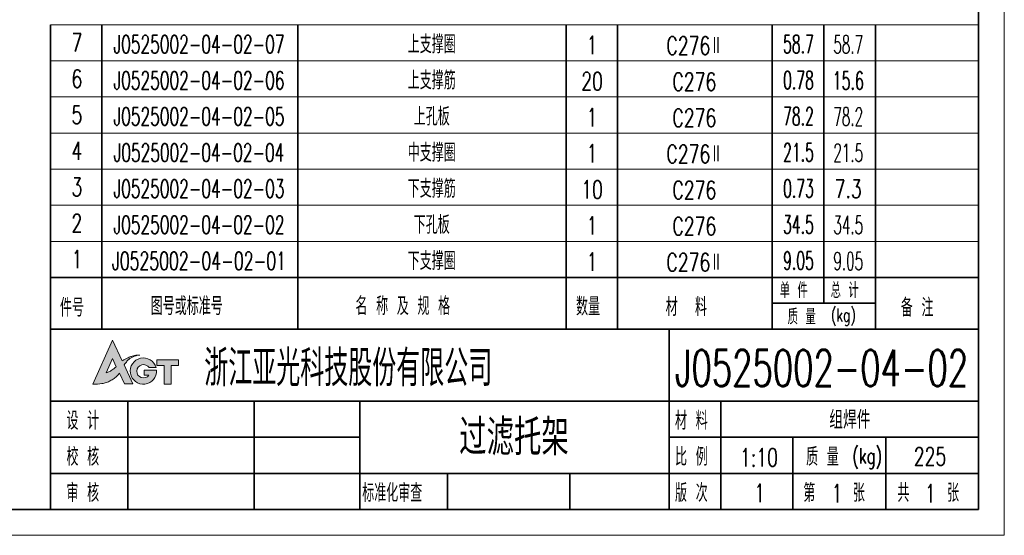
# Model space of a CAD drawing. Header units: millimetres. Extents: x -250 to 3950, y -50 to 2920.
# Tile 5 of 8: x 2040 to 3950, y -50 to 950. Entities that reach past the tile are written whole.
import ezdxf
from ezdxf.enums import TextEntityAlignment as Align

# ---------------------------------------------------------------- set-up
doc = ezdxf.new("R2010")
doc.units = ezdxf.units.MM
doc.header["$LTSCALE"] = 3
doc.linetypes.add('DASHED', pattern=[19.05, 12.7, -6.35])
doc.layers.add('YGJ不打印图层', color=250, linetype='Continuous', lineweight=35, plot=False)
for name, color, linetype, lineweight in [('YGJ波浪线', 3, 'Continuous', 15), ('YGJ粗实线', 7, 'Continuous', 35), ('YGJ细实线', 3, 'Continuous', 15), ('YGJ细虚线', 2, 'DASHED', 15)]:
    doc.layers.add(name, color=color, linetype=linetype, lineweight=lineweight)
doc.styles.add('标准', font='romans.shx', dxfattribs={"width": 0.7, "bigfont": 'hzdx.shx'})

# ---------------------------------------------------------------- blocks, each defined once
blk = doc.blocks.new('*U142')
at = {"layer": 'YGJ粗实线'}
for p in [(390, 287), (0, 0)]:
    blk.add_line(p, (390, 0), dxfattribs=at)
at = {"layer": 'YGJ细实线'}
for p in [(395, 292), (-25, -5)]:
    blk.add_line(p, (395, -5), dxfattribs=at)
blk = doc.blocks.new('图标')
at = {"layer": 'YGJ细实线', "true_color": 0x0194a4}
h = blk.add_hatch(color=134, dxfattribs=at)
h.dxf.hatch_style = 1
edge = h.paths.add_edge_path()
edge.add_line((3171, -778.12), (3171.97, -780.18))
edge.add_line((3171.97, -780.18), (3173.62, -780.18))
edge.add_line((3173.62, -780.18), (3171.94, -776.47))
edge.add_spline(control_points=[(3171.94, -776.47), (3172.04, -776.33), (3172.28, -776.01), (3172.66, -775.54), (3173.17, -775.17), (3173.69, -774.88), (3174.3, -774.67), (3174.74, -774.61), (3174.99, -774.57)], knot_values=[0, 0, 0, 0, 0.506127, 1.21303, 1.808166, 2.393737, 2.961146, 3.730688, 3.730688, 3.730688, 3.730688], degree=3, periodic=0)
edge.add_spline(control_points=[(3174.99, -774.57), (3174.82, -774.57), (3174.47, -774.56), (3173.96, -774.65), (3173.44, -774.78), (3172.96, -774.98), (3172.46, -775.19), (3172.01, -775.44), (3171.7, -775.62), (3171.54, -775.71)], knot_values=[0, 0, 0, 0, 0.51474, 1.050592, 1.532108, 2.126606, 2.609842, 3.144291, 3.68733, 3.68733, 3.68733, 3.68733], degree=3, periodic=0)
edge.add_line((3171.54, -775.71), (3169.66, -771.68))
edge.add_line((3169.66, -771.68), (3165.83, -780.24))
edge.add_spline(control_points=[(3165.83, -780.24), (3166.43, -780.23), (3167.33, -780.21), (3168.46, -779.89), (3169.27, -779.6), (3169.96, -779.12), (3170.58, -778.65), (3170.88, -778.27), (3171, -778.12)], knot_values=[0, 0, 0, 0, 1.794018, 2.686483, 3.50397, 4.356695, 5.212459, 5.80159, 5.80159, 5.80159, 5.80159], degree=3, periodic=0)
edge = h.paths.add_edge_path(flags=16)
edge.add_spline(control_points=[(3170.4, -776.84), (3170.28, -776.94), (3170.07, -777.1), (3169.76, -777.36), (3169.45, -777.56), (3169.12, -777.78), (3168.79, -777.93), (3168.56, -777.98), (3168.46, -778.01)], knot_values=[0, 0, 0, 0, 0.461656, 0.781514, 1.214544, 1.57739, 1.966104, 2.284035, 2.284035, 2.284035, 2.284035], degree=3, periodic=0)
edge.add_line((3168.46, -778.01), (3169.69, -775.27))
edge.add_line((3169.69, -775.27), (3170.4, -776.84))
h = blk.add_hatch(color=134, dxfattribs=at)
h.dxf.hatch_style = 1
h.paths.add_polyline_path([(3178.21, -777.51), (3175.84, -777.51), (3175.84, -778.49), (3176.72, -778.49, -3.223034), (3176.78, -777.02), (3178.12, -777.02, 2.021246), (3175.66, -780.24, 0.434957)])
h = blk.add_hatch(color=134, dxfattribs=at)
h.dxf.hatch_style = 1
h.paths.add_polyline_path([(3178.27, -776.35), (3178.27, -776.62), (3179.71, -776.62), (3179.71, -780.24), (3181.02, -780.24), (3181.02, -776.62), (3182.47, -776.62), (3182.47, -775.51), (3178.27, -775.51)])
at = {"layer": 'YGJ细实线', "color": 134, "true_color": 0x0194a4}
for p, q in [((3165.83, -780.24), (3169.66, -771.68)), ((3171.54, -775.71), (3169.66, -771.68)), ((3168.46, -778.01), (3169.69, -775.27)), ((3170.4, -776.84), (3169.69, -775.27)), ((3173.62, -780.18), (3171.94, -776.47)), ((3176.78, -777.02), (3178.12, -777.02)), ((3178.27, -775.51), (3182.47, -775.51)), ((3178.27, -775.51), (3178.27, -776.35)), ((3178.27, -775.51), (3178.27, -776.62)), ((3178.27, -776.62), (3179.71, -776.62)), ((3179.71, -776.62), (3179.71, -780.24)), ((3181.02, -776.62), (3182.47, -776.62)), ((3181.02, -776.62), (3181.02, -780.24)), ((3182.47, -775.51), (3182.47, -776.62)), ((3171.97, -780.18), (3171, -778.12)), ((3175.84, -778.49), (3175.84, -777.51)), ((3175.84, -777.51), (3178.21, -777.51)), ((3175.84, -778.49), (3176.72, -778.49)), ((3171.97, -780.18), (3173.62, -780.18)), ((3179.71, -780.24), (3181.02, -780.24))]:
    blk.add_line(p, q, dxfattribs=at)
for centre, radius, start, end in [((3175.66, -777.69), 2.55, 15.2946, 4.0279), ((3175.68, -777.72), 1.3, 32.4416, 323.4921)]:
    blk.add_arc(centre, radius, start, end, dxfattribs=at)
for points in [[(3171.54, -775.71), (3172.01, -775.44), (3172.48, -775.19), (3172.92, -774.99), (3173.48, -774.78), (3173.95, -774.66), (3174.48, -774.58), (3174.99, -774.57)], [(3174.99, -774.57), (3174.23, -774.71), (3173.7, -774.9), (3173.18, -775.17), (3172.71, -775.53), (3172.24, -776.07), (3171.94, -776.47)], [(3168.46, -778.01), (3168.77, -777.92), (3169.12, -777.77), (3169.43, -777.57), (3169.79, -777.33), (3170.03, -777.13), (3170.4, -776.84)], [(3171, -778.12), (3170.62, -778.57), (3169.96, -779.12), (3169.24, -779.58), (3168.48, -779.88), (3167.62, -780.11), (3165.83, -780.24)]]:
    blk.add_spline(points, degree=3, dxfattribs=at)
blk = doc.blocks.new('HC_BTL_BLK')
at = {"layer": 'YGJ不打印图层'}
for p, q in [((-140.5, 21), (-140.5, 0)), ((-79.27, 7), (-79.27, 0))]:
    blk.add_line(p, q, dxfattribs=at)
at = {"layer": 'YGJ粗实线'}
for p, q in [((-180, 35), (0, 35)), ((-180, 35), (-180, 0)), ((-60, 35), (-60, 0)), ((0, 0), (0, 35)), ((-180, 21), (-60, 21)), ((-165, 21), (-165, 0)), ((-120, 21), (-120, 0)), ((-60, 21), (0, 21)), ((-50, 7), (-50, 21)), ((-120, 14), (-180, 14)), ((0, 14), (-60, 14)), ((-36, 7), (-36, 14)), ((-18, 7), (-18, 14)), ((-120, 7), (-180, 7)), ((-60, 7), (-120, 7)), ((-103, 7), (-103, 0)), ((0, 7), (-60, 7)), ((-60, 7), (-60, 0)), ((-60, 7), (-60, 0)), ((-50, 0), (-50, 7)), ((-36, 0), (-36, 7)), ((-18, 0), (-18, 7)), ((-180, 0), (0, 0))]:
    blk.add_line(p, q, dxfattribs=at)
at = {"layer": 'YGJ细实线'}
blk.add_blockref('图标', (-3337.63, 804.53), dxfattribs=at)
at = {"layer": 'YGJ粗实线', "style": '标准', "width": 0.7}
for s, height, p in [('设 计', 3.5, (-176.89, 15.48)), ('材 料', 3.5, (-58.86, 15.48)), ('校 核', 3.5, (-176.89, 8.48)), ('比 例', 3.5, (-58.86, 8.48)), ('质 量', 3.5, (-33.44, 8.48)), ('(kg)', 3, (-24.46, 8.9)), ('审 核', 3.5, (-176.89, 1.48)), ('标准化审查', 3.5, (-119.53, 1.48)), ('版 次', 3.5, (-58.86, 1.48)), ('第    张', 3.5, (-33.99, 1.48)), ('共    张', 3.5, (-15.73, 1.48))]:
    blk.add_text(s, height=height, dxfattribs=at).set_placement(p)
at = {"layer": 'YGJ粗实线', "style": '标准'}
for tag, p, width in [('设计', (-163.61, 15.42), 0.7), ('设计日期', (-139.9, 15.53), 0.5), ('校核', (-163.62, 8.27), 0.7), ('校核日期', (-139.91, 8.15), 0.5), ('审核', (-163.9, 1.17), 0.7), ('审核日期', (-139.93, 1.47), 0.5), ('标准化', (-102.02, 1.32), 0.7), ('标准化日期', (-78.22, 1.4), 0.5)]:
    blk.add_attdef(tag, p, '', height=3.5, dxfattribs=dict(at, width=width))
at = {"layer": 'YGJ细虚线', "style": '标准', "width": 0.7}
blk.add_text('浙江亚光科技股份有限公司', height=7, dxfattribs=at).set_placement((-150.17, 23.91))
at = {"layer": 'YGJ细虚线', "style": '标准'}
blk.add_attdef('图样代号', text='', height=7, dxfattribs=at).set_placement((-58.84, 23.93), (-2.02, 23.93), align=Align.FIT)
at = {"layer": 'YGJ细虚线', "color": 2, "style": '标准'}
blk.add_attdef('材料名称', text='', height=3.5, dxfattribs=at).set_placement((-48.51, 15.65), (-1.4, 15.65), align=Align.FIT)
at = {"layer": 'YGJ细虚线', "style": '标准'}
blk.add_attdef('图样名称', text='', height=7, rotation=359.9203, dxfattribs=at).set_placement((-118.11, 10.54), (-62.08, 10.46), align=Align.FIT)
at = {"layer": 'YGJ细虚线', "style": '标准', "width": 0.7}
for tag, p in [('比例', (-42.58, 8.34)), ('版本号', (-42.46, 1.45)), ('页码', (-27.44, 1.39)), ('页数', (-9.32, 1.39))]:
    blk.add_attdef(tag, text='', height=3.5, dxfattribs=at).set_placement(p, align=Align.CENTER)
at = {"layer": 'YGJ细虚线', "color": 2, "style": '标准', "width": 0.7}
blk.add_attdef('重量', text='', height=3.5, dxfattribs=at).set_placement((-9.41, 8.55), align=Align.CENTER)
blk = doc.blocks.new('mx$INVTITLE')
at = {"layer": 'YGJ粗实线'}
for p, q in [((0, 10), (-180, 10)), ((-180, 0), (-180, 10)), ((-170, 0), (-170, 10)), ((-132, 0), (-132, 10)), ((-80, 0), (-80, 10)), ((-70, 0), (-70, 10)), ((-40, 0), (-40, 10)), ((-30, 10), (-30, 5)), ((-20, 0), (-20, 10)), ((0, 0), (0, 10)), ((-20, 5), (-40, 5)), ((-180, 0), (0, 0))]:
    blk.add_line(p, q, dxfattribs=at)
at = {"layer": 'YGJ细虚线', "style": '标准', "width": 0.7}
for s, height, p in [('单 件', 3, (-38.56, 6)), ('总 计', 3, (-28.68, 6)), ('件号', 3.5, (-178.15, 2.41)), ('图号或标准号', 3.5, (-160.55, 2.7)), ('名 称 及 规 格', 3.5, (-120.84, 2.7)), ('数量', 3.5, (-78.06, 2.61)), ('材  料', 3.5, (-60.68, 2.54)), ('备 注', 3.5, (-15.07, 2.41)), ('质 量', 3, (-37.01, 0.89)), ('(kg)', 2.5, (-28.62, 1.48))]:
    blk.add_text(s, height=height, dxfattribs=at).set_placement(p)
blk = doc.blocks.new('mx')
for p, q in [((-170, 0), (-170, 7)), ((-132, 0), (-132, 7)), ((-80, 0), (-80, 7)), ((-70, 0), (-70, 7)), ((-40, 0), (-40, 7)), ((-30, 0), (-30, 7)), ((-20, 0), (-20, 7)), ((0, 0), (0, 7))]:
    blk.add_line(p, q)
at = {"layer": 'YGJ粗实线'}
blk.add_line((-180, 0), (-180, 7), dxfattribs=at)
at = {"layer": 'YGJ细实线'}
for p, q in [((0, 7), (-180, 7)), ((0, 0), (-180, 0))]:
    blk.add_line(p, q, dxfattribs=at)
at = {"layer": 'YGJ细虚线', "style": '标准', "width": 0.7}
for tag, p in [('序号', (-174.87, 1.79)), ('数量', (-74.95, 1.3)), ('单重', (-34.93, 1.51)), ('总重', (-25.27, 1.42))]:
    blk.add_attdef(tag, text='', height=3.5, dxfattribs=at).set_placement(p, align=Align.CENTER)
at = {"layer": 'YGJ细虚线', "style": '标准'}
for tag, p, p2 in [('图号或标准号', (-169.36, 1.46), (-133.02, 1.46)), ('名称及规格型号', (-130.92, 1.46), (-81.17, 1.46)), ('材料', (-69.2, 1.19), (-41.03, 1.19)), ('备注', (-19.06, 1.51), (-0.99, 1.51))]:
    blk.add_attdef(tag, text='', height=3.5, dxfattribs=at).set_placement(p, p2, align=Align.FIT)

msp = doc.modelspace()

# ---------------------------------------------------------------- block references
at = {"layer": 'YGJ波浪线', "ltscale": 0.833333, "xscale": 10, "yscale": 10, "zscale": 10}
msp.add_blockref('*U142', (0, 0), dxfattribs=at)
at = {"layer": 'YGJ波浪线', "xscale": 10, "yscale": 10, "zscale": 10}
msp.add_blockref('mx$INVTITLE', (3900, 350), dxfattribs=at)
at = {"layer": 'YGJ波浪线', "ltscale": 0.833333}
ref = msp.add_blockref('HC_BTL_BLK', (3900, 0), dxfattribs=dict(at, xscale=10, yscale=10, zscale=10))
ref.add_attrib('图样名称', '过滤托架', dxfattribs={"layer": 'YGJ细虚线', "height": 70, "rotation": 359.920282, "style": '标准', "width": 0.8}).set_placement((2999.042, 105.015), align=Align.CENTER)
ref.add_attrib('图样代号', 'J0525002-04-02', dxfattribs={"layer": 'YGJ细虚线', "height": 70, "style": '标准', "width": 0.59805}).set_placement((3311.609, 239.321), (3879.756, 239.321), align=Align.FIT)
ref.add_attrib('比例', '1:10', dxfattribs={"layer": 'YGJ细虚线', "height": 35, "style": '标准', "width": 0.7}).set_placement((3474.219, 83.398), align=Align.CENTER)
ref.add_attrib('页码', '1', dxfattribs={"layer": 'YGJ细虚线', "height": 35, "style": '标准', "width": 0.7}).set_placement((3625.559, 13.904), align=Align.CENTER)
ref.add_attrib('页数', '1', dxfattribs={"layer": 'YGJ细虚线', "height": 35, "style": '标准', "width": 0.7}).set_placement((3806.753, 13.904), align=Align.CENTER)
ref.add_attrib('版本号', '1', dxfattribs={"layer": 'YGJ细虚线', "height": 35, "style": '标准', "width": 0.7}).set_placement((3475.425, 14.538), align=Align.CENTER)
ref.add_attrib('材料名称', '组焊件', dxfattribs={"layer": 'YGJ细虚线', "color": 2, "height": 35, "style": '标准', "width": 0.8}).set_placement((3650.442, 156.54), align=Align.CENTER)
ref.add_attrib('重量', '225', dxfattribs={"layer": 'YGJ细虚线', "color": 2, "height": 35, "style": '标准', "width": 0.7}).set_placement((3805.898, 85.502), align=Align.CENTER)
at = {"layer": 'YGJ粗实线'}
ref = msp.add_blockref('mx', (3900, 870), dxfattribs=dict(at, xscale=10, yscale=10, zscale=10))
ref.add_attrib('序号', '7', dxfattribs={"layer": 'YGJ细虚线', "height": 35, "style": '标准', "width": 0.7}).set_placement((2151.304, 887.868), align=Align.CENTER)
ref.add_attrib('图号或标准号', 'J0525002-04-02-07', dxfattribs={"layer": 'YGJ细虚线', "height": 35, "style": '标准', "width": 0.624821}).set_placement((2388.074, 884.647), align=Align.CENTER)
ref.add_attrib('名称及规格型号', '上支撑圈', dxfattribs={"layer": 'YGJ细虚线', "height": 35, "style": '标准', "width": 0.7}).set_placement((2839.573, 884.637), align=Align.CENTER)
ref.add_attrib('数量', '1', dxfattribs={"layer": 'YGJ细虚线', "height": 35, "style": '标准', "width": 0.7}).set_placement((3150.461, 883.012), align=Align.CENTER)
ref.add_attrib('材料', 'C276Ⅱ', dxfattribs={"layer": 'YGJ细虚线', "height": 35, "style": '标准', "width": 0.7}).set_placement((3348.891, 881.909), align=Align.CENTER)
ref.add_attrib('单重', '58.7', dxfattribs={"layer": 'YGJ细虚线', "height": 35, "style": '标准', "width": 0.568174}).set_placement((3550.727, 885.115), align=Align.CENTER)
ref.add_attrib('总重', '58.7', dxfattribs={"layer": 'YGJ细虚线', "height": 35, "style": '标准', "width": 0.548832}).set_placement((3647.309, 884.239), align=Align.CENTER)
ref = msp.add_blockref('mx', (3900, 800), dxfattribs=dict(at, xscale=10, yscale=10, zscale=10))
ref.add_attrib('序号', '6', dxfattribs={"layer": 'YGJ细虚线', "height": 35, "style": '标准', "width": 0.7}).set_placement((2151.304, 817.868), align=Align.CENTER)
ref.add_attrib('图号或标准号', 'J0525002-04-02-06', dxfattribs={"layer": 'YGJ细虚线', "height": 35, "style": '标准', "width": 0.624821}).set_placement((2388.074, 814.647), align=Align.CENTER)
ref.add_attrib('名称及规格型号', '上支撑筋', dxfattribs={"layer": 'YGJ细虚线', "height": 35, "style": '标准', "width": 0.7}).set_placement((2839.573, 814.637), align=Align.CENTER)
ref.add_attrib('数量', '20', dxfattribs={"layer": 'YGJ细虚线', "height": 35, "style": '标准', "width": 0.7}).set_placement((3150.461, 813.012), align=Align.CENTER)
ref.add_attrib('材料', 'C276', dxfattribs={"layer": 'YGJ细虚线', "height": 35, "style": '标准', "width": 0.7}).set_placement((3348.891, 811.909), align=Align.CENTER)
ref.add_attrib('单重', '0.78', dxfattribs={"layer": 'YGJ细虚线', "height": 35, "style": '标准', "width": 0.568174}).set_placement((3550.727, 815.115), align=Align.CENTER)
ref.add_attrib('总重', '15.6', dxfattribs={"layer": 'YGJ细虚线', "height": 35, "style": '标准', "width": 0.575824}).set_placement((3647.309, 814.239), align=Align.CENTER)
ref = msp.add_blockref('mx', (3900, 730), dxfattribs=dict(at, xscale=10, yscale=10, zscale=10))
ref.add_attrib('序号', '5', dxfattribs={"layer": 'YGJ细虚线', "height": 35, "style": '标准', "width": 0.7}).set_placement((2151.304, 747.868), align=Align.CENTER)
ref.add_attrib('图号或标准号', 'J0525002-04-02-05', dxfattribs={"layer": 'YGJ细虚线', "height": 35, "style": '标准', "width": 0.624821}).set_placement((2388.074, 744.647), align=Align.CENTER)
ref.add_attrib('名称及规格型号', '上孔板', dxfattribs={"layer": 'YGJ细虚线', "height": 35, "style": '标准', "width": 0.7}).set_placement((2839.573, 744.637), align=Align.CENTER)
ref.add_attrib('数量', '1', dxfattribs={"layer": 'YGJ细虚线', "height": 35, "style": '标准', "width": 0.7}).set_placement((3150.461, 743.012), align=Align.CENTER)
ref.add_attrib('材料', 'C276', dxfattribs={"layer": 'YGJ细虚线', "height": 35, "style": '标准', "width": 0.7}).set_placement((3348.891, 741.909), align=Align.CENTER)
ref.add_attrib('单重', '78.2', dxfattribs={"layer": 'YGJ细虚线', "height": 35, "style": '标准', "width": 0.568174}).set_placement((3550.727, 745.115), align=Align.CENTER)
ref.add_attrib('总重', '78.2', dxfattribs={"layer": 'YGJ细虚线', "height": 35, "style": '标准', "width": 0.548832}).set_placement((3647.309, 744.239), align=Align.CENTER)
ref = msp.add_blockref('mx', (3900, 660), dxfattribs=dict(at, xscale=10, yscale=10, zscale=10))
ref.add_attrib('序号', '4', dxfattribs={"layer": 'YGJ细虚线', "height": 35, "style": '标准', "width": 0.7}).set_placement((2151.304, 677.868), align=Align.CENTER)
ref.add_attrib('图号或标准号', 'J0525002-04-02-04', dxfattribs={"layer": 'YGJ细虚线', "height": 35, "style": '标准', "width": 0.623036}).set_placement((2388.074, 674.647), align=Align.CENTER)
ref.add_attrib('名称及规格型号', '中支撑圈', dxfattribs={"layer": 'YGJ细虚线', "height": 35, "style": '标准', "width": 0.7}).set_placement((2839.573, 674.637), align=Align.CENTER)
ref.add_attrib('数量', '1', dxfattribs={"layer": 'YGJ细虚线', "height": 35, "style": '标准', "width": 0.7}).set_placement((3150.461, 673.012), align=Align.CENTER)
ref.add_attrib('材料', 'C276Ⅱ', dxfattribs={"layer": 'YGJ细虚线', "height": 35, "style": '标准', "width": 0.7}).set_placement((3348.891, 671.909), align=Align.CENTER)
ref.add_attrib('单重', '21.5', dxfattribs={"layer": 'YGJ细虚线', "height": 35, "style": '标准', "width": 0.568174}).set_placement((3550.727, 675.115), align=Align.CENTER)
ref.add_attrib('总重', '21.5', dxfattribs={"layer": 'YGJ细虚线', "height": 35, "style": '标准', "width": 0.548832}).set_placement((3647.309, 674.239), align=Align.CENTER)
ref = msp.add_blockref('mx', (3900, 590), dxfattribs=dict(at, xscale=10, yscale=10, zscale=10))
ref.add_attrib('序号', '3', dxfattribs={"layer": 'YGJ细虚线', "height": 35, "style": '标准', "width": 0.7}).set_placement((2151.304, 607.868), align=Align.CENTER)
ref.add_attrib('图号或标准号', 'J0525002-04-02-03', dxfattribs={"layer": 'YGJ细虚线', "height": 35, "style": '标准', "width": 0.624821}).set_placement((2388.074, 604.647), align=Align.CENTER)
ref.add_attrib('名称及规格型号', '下支撑筋', dxfattribs={"layer": 'YGJ细虚线', "height": 35, "style": '标准', "width": 0.7}).set_placement((2839.573, 604.637), align=Align.CENTER)
ref.add_attrib('数量', '10', dxfattribs={"layer": 'YGJ细虚线', "height": 35, "style": '标准', "width": 0.7}).set_placement((3150.461, 603.012), align=Align.CENTER)
ref.add_attrib('材料', 'C276', dxfattribs={"layer": 'YGJ细虚线', "height": 35, "style": '标准', "width": 0.7}).set_placement((3348.891, 601.909), align=Align.CENTER)
ref.add_attrib('单重', '0.73', dxfattribs={"layer": 'YGJ细虚线', "height": 35, "style": '标准', "width": 0.568174}).set_placement((3550.727, 605.115), align=Align.CENTER)
ref.add_attrib('总重', '7.3', dxfattribs={"layer": 'YGJ细虚线', "height": 35, "style": '标准', "width": 0.7}).set_placement((3647.309, 604.239), align=Align.CENTER)
ref = msp.add_blockref('mx', (3900, 520), dxfattribs=dict(at, xscale=10, yscale=10, zscale=10))
ref.add_attrib('序号', '2', dxfattribs={"layer": 'YGJ细虚线', "height": 35, "style": '标准', "width": 0.7}).set_placement((2151.304, 537.868), align=Align.CENTER)
ref.add_attrib('图号或标准号', 'J0525002-04-02-02', dxfattribs={"layer": 'YGJ细虚线', "height": 35, "style": '标准', "width": 0.624821}).set_placement((2388.074, 534.647), align=Align.CENTER)
ref.add_attrib('名称及规格型号', '下孔板', dxfattribs={"layer": 'YGJ细虚线', "height": 35, "style": '标准', "width": 0.7}).set_placement((2839.573, 534.637), align=Align.CENTER)
ref.add_attrib('数量', '1', dxfattribs={"layer": 'YGJ细虚线', "height": 35, "style": '标准', "width": 0.7}).set_placement((3150.461, 533.012), align=Align.CENTER)
ref.add_attrib('材料', 'C276', dxfattribs={"layer": 'YGJ细虚线', "height": 35, "style": '标准', "width": 0.7}).set_placement((3348.891, 531.909), align=Align.CENTER)
ref.add_attrib('单重', '34.5', dxfattribs={"layer": 'YGJ细虚线', "height": 35, "style": '标准', "width": 0.568174}).set_placement((3550.727, 535.115), align=Align.CENTER)
ref.add_attrib('总重', '34.5', dxfattribs={"layer": 'YGJ细虚线', "height": 35, "style": '标准', "width": 0.548832}).set_placement((3647.309, 534.239), align=Align.CENTER)
ref = msp.add_blockref('mx', (3900, 450), dxfattribs=dict(at, xscale=10, yscale=10, zscale=10))
ref.add_attrib('序号', '1', dxfattribs={"layer": 'YGJ细虚线', "height": 35, "style": '标准', "width": 0.7}).set_placement((2151.304, 467.868), align=Align.CENTER)
ref.add_attrib('图号或标准号', 'J0525002-04-02-01', dxfattribs={"layer": 'YGJ细虚线', "height": 35, "style": '标准', "width": 0.635751}).set_placement((2388.074, 464.647), align=Align.CENTER)
ref.add_attrib('名称及规格型号', '下支撑圈', dxfattribs={"layer": 'YGJ细虚线', "height": 35, "style": '标准', "width": 0.7}).set_placement((2839.573, 464.637), align=Align.CENTER)
ref.add_attrib('数量', '1', dxfattribs={"layer": 'YGJ细虚线', "height": 35, "style": '标准', "width": 0.7}).set_placement((3150.461, 463.012), align=Align.CENTER)
ref.add_attrib('材料', 'C276Ⅱ', dxfattribs={"layer": 'YGJ细虚线', "height": 35, "style": '标准', "width": 0.7}).set_placement((3348.891, 461.909), align=Align.CENTER)
ref.add_attrib('单重', '9.05', dxfattribs={"layer": 'YGJ细虚线', "height": 35, "style": '标准', "width": 0.568174}).set_placement((3550.727, 465.115), align=Align.CENTER)
ref.add_attrib('总重', '9.05', dxfattribs={"layer": 'YGJ细虚线', "height": 35, "style": '标准', "width": 0.548832}).set_placement((3647.309, 464.239), align=Align.CENTER)

doc.saveas('drawing.dxf')
